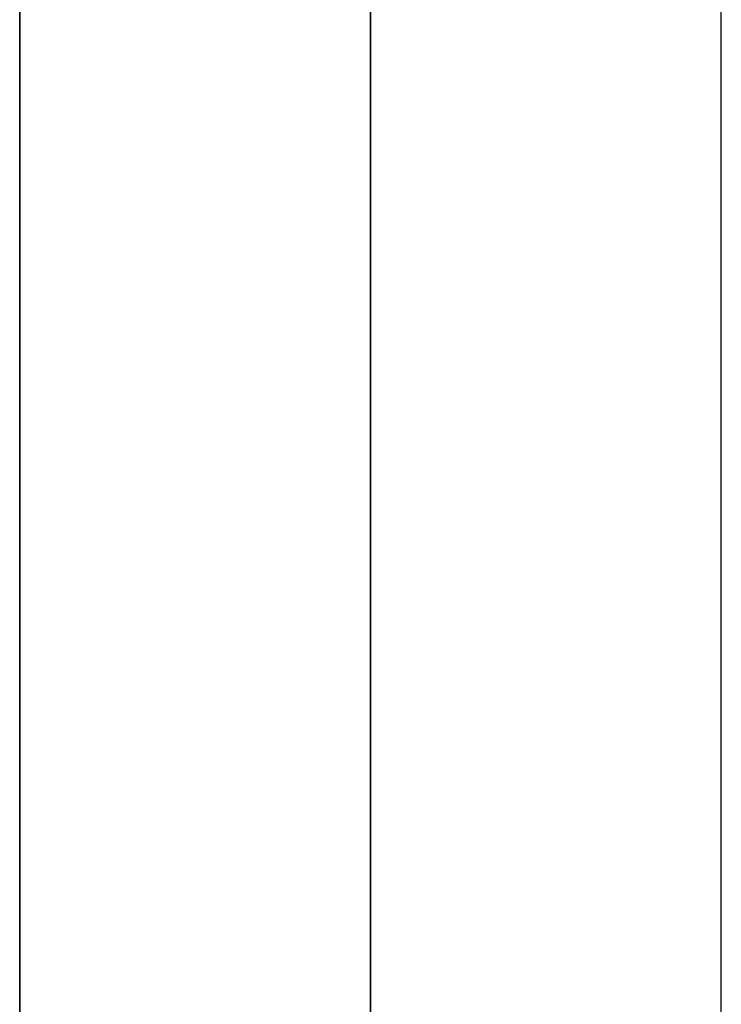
# Model space of a CAD drawing. Header units: millimetres. Extents: x -368 to 368, y -356 to 344.
# Tile 248 of 256: x 307 to 337, y -281 to -239. Entities that reach past the tile are written whole.
import ezdxf

# ---------------------------------------------------------------- set-up
doc = ezdxf.new("R2010")
doc.units = ezdxf.units.MM
doc.layers.add('Livello 01', color=7, linetype='Continuous')

# ---------------------------------------------------------------- blocks, each defined once
blk = doc.blocks.new('MCP144A09_02')
at = {"layer": 'Livello 01', "color": 253, "true_color": 0x999999}
blk.add_line((312.5, 0), (-312.5, 0), dxfattribs=at)
for points in [[(-312.5, 85), (312.5, 85)], [(312.5, -85), (-312.5, -85)]]:
    blk.add_open_spline(points, degree=1, dxfattribs=at)
blk = doc.blocks.new('MCP144A10_02')
at = {"layer": 'Livello 01', "color": 253, "true_color": 0x999999}
for p, q in [((312.5, 0, 15), (-312.5, 0, 15)), ((312.5, 0), (-312.5, 0)), ((312.5, -15, 7.5), (-312.5, -15, 7.5))]:
    blk.add_line(p, q, dxfattribs=at)
for points in [[(312.5, -15), (-312.5, -15)], [(-312.5, -15, 15), (312.5, -15, 15)]]:
    blk.add_open_spline(points, degree=1, dxfattribs=at)
blk = doc.blocks.new('MCA144A01_04')
at = {"layer": 'Livello 01', "extrusion": (1, -7.14179e-15, -6.18629e-17), "rotation": 270.0000000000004}
blk.add_blockref('MCP144A09_02', (25, -312.5, 307.5), dxfattribs=at)
at = {"layer": 'Livello 01', "extrusion": (7.14179e-15, 1, 4.03683e-31), "rotation": 90}
for p in [(-337.5, -312.5, 95), (-337.5, -312.5, -60)]:
    blk.add_blockref('MCP144A10_02', p, dxfattribs=at)

msp = doc.modelspace()

# ---------------------------------------------------------------- block references
at = {"layer": 'Livello 01', "extrusion": (0, -1, -5.55112e-16)}
msp.add_blockref('MCA144A01_04', (0, -284.03, 295.97), dxfattribs=at)

doc.saveas('drawing.dxf')
